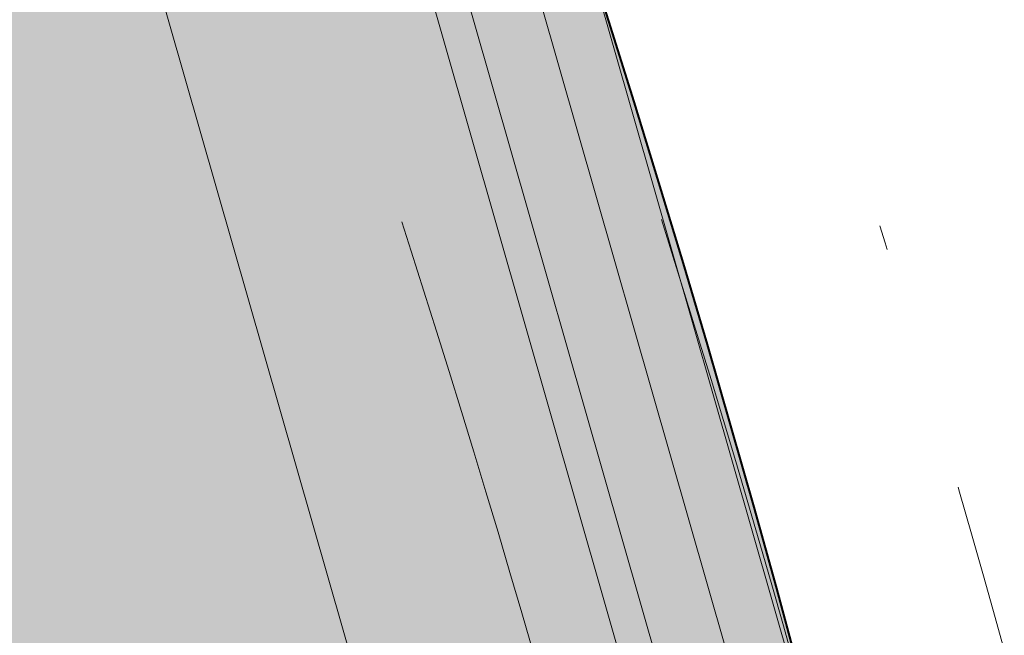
# Model space of a CAD drawing. Header units: metres. Extents: x -115250 to 1551995, y -140807 to 374743.
# Tile 158 of 205: x 116404 to 116801, y 311808 to 312056. Entities that reach past the tile are written whole.
import ezdxf

# ---------------------------------------------------------------- set-up
doc = ezdxf.new("R2010")
doc.units = ezdxf.units.M
doc.header["$LTSCALE"] = 100
doc.linetypes.add('0103aDVOJČERCHOVANÁ', pattern=[6.199999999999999, 3, -1, 0.1, -1, 0.1, -1])
doc.linetypes.add('{ Wide Dash }', pattern=[12, 4, -2, 4, -2])
for name, color, linetype, lineweight in [('010-pomocna', 30, 'Continuous', 15), ('010-popis', 16, 'Continuous', 9), ('010-tenka', 10, 'Continuous', 15), ('910-tenka', 4, 'Continuous', 15)]:
    doc.layers.add(name, color=color, linetype=linetype, lineweight=lineweight)
doc.layers.add('900-plocha', color=20, linetype='Continuous', lineweight=40, plot=False)

msp = doc.modelspace()

# ---------------------------------------------------------------- hatches: boundary and pattern name
at = {"layer": '010-popis', "transparency": 33554534}
h = msp.add_hatch(color=20, dxfattribs=at)
h.dxf.hatch_style = 1
h.paths.add_polyline_path([(32976.70574760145, 315777.9824569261), (42046.70574760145, 315777.982456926), (42046.70574760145, 293917.9824569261), (32976.70574760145, 293917.9824569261)])
edge = h.paths.add_edge_path()
edge.add_line((91086.70574760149, 315777.9824569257), (111276.5341167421, 315777.9824569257))
edge.add_arc((111767.7190379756, 310773.3185233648), 5028.709945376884, 44.06479429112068, 95.60536728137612, ccw=False)
edge.add_arc((110817.4183680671, 310208.6941664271), 6109.56417152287, 0.5561132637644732, 41.67087666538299, ccw=False)
edge.add_line((116926.6947612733, 310267.9927108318), (116926.6947612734, 298417.9824569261))
edge.add_line((116926.6947612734, 298417.9824569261), (110026.675474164, 298417.9824569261))
edge.add_line((110026.675474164, 298417.9824569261), (110026.675474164, 309717.9824569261))
edge.add_line((110026.675474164, 309717.9824569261), (91086.70574760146, 309717.9824569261))
edge.add_line((91086.70574760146, 309717.9824569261), (91086.70574760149, 315777.9824569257))

# ---------------------------------------------------------------- linework, layer by layer
at = {"layer": '010-pomocna', "color": 0, "linetype": '{ Wide Dash }', "flags": 128}
for points in [[(116926.6947612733, 309802.9496756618), (116926.6947612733, 310267.9927108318, 0.4142161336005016), (111276.4844238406, 315918.1534469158), (109626.6749858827, 315918.1534469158)], [(116826.6947612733, 309802.9496756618), (116826.6947612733, 310267.9927108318, 0.4142161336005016), (111276.4853017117, 315818.1534469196), (109626.6749858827, 315818.1534469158)]]:
    msp.add_lwpolyline(points, format="xyb", dxfattribs=at)
at = {"layer": '010-tenka', "color": 0, "flags": 128}
for points in [[(116546.5123790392, 312298.2629187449), (116822.8747186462, 311332.9302689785)], [(116843.3605301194, 311346.2753376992), (116571.0777472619, 312297.1693891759)], [(116795.9907922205, 311325.095867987), (116519.6053386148, 312290.5162307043)], [(116510.4615036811, 312272.5289402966), (116778.2991968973, 311336.4030984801)], [(116675.4536678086, 311316.7781871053), (116412.4750870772, 312234.79749239)]]:
    msp.add_lwpolyline(points, dxfattribs=at)
at = {"layer": '900-plocha'}
msp.add_lwpolyline([(91086.70574760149, 315777.9824569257), (111276.5341167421, 315777.9824569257, -0.2287576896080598), (115381.1175256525, 314270.6425123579, -0.1813466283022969), (116926.6947612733, 310267.9927108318), (116926.6947612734, 298417.9824569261), (110026.675474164, 298417.9824569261), (110026.675474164, 309717.9824569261), (91086.70574760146, 309717.9824569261), (91086.70574760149, 315777.9824569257)], format="xyb", dxfattribs=at)
at = {"layer": '910-tenka', "color": 0, "linetype": '0103aDVOJČERCHOVANÁ', "flags": 128}
msp.add_lwpolyline([(117006.2224123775, 310348.9920377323, 0.4103753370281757), (111284.828516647, 315998.2154361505), (109626.6749858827, 315998.1534469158)], format="xyb", dxfattribs=at)

doc.saveas('drawing.dxf')
